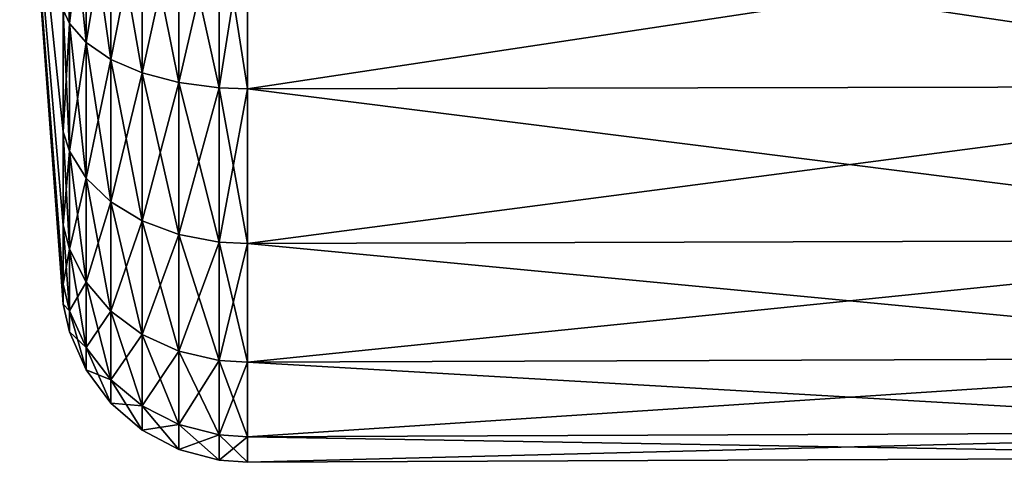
# Model space of a CAD drawing. Extents: x -0.145 to 0.145, y -0.548 to -0.002.
# Tile 38 of 256: x -0.145 to -0.113, y -0.122 to -0.108. Entities that reach past the tile are written whole.
import ezdxf

# ---------------------------------------------------------------- set-up
doc = ezdxf.new("R2010")
doc.units = 0
doc.layers.add('mesh', color=7, linetype='CONTINUOUS')

msp = doc.modelspace()

# ---------------------------------------------------------------- meshes
at = {"layer": 'mesh'}
mesh = msp.add_polyface(dxfattribs=at)
corners = [(-0.144961, -0.097908, -0.548016), (-0.143558, -0.114349, -0.53845), (-0.143558, -0.116252, -0.543044), (-0.143558, -0.111321, -0.534504), (-0.143558, -0.116252, -0.552906), (-0.143558, -0.114349, -0.557501), (-0.138511, -0.109903, -0.568851), (-0.137596, -0.109936, -0.568908), (-0.138511, -0.104089, -0.571259), (-0.138511, -0.114895, -0.56502), (-0.137596, -0.114942, -0.565067), (-0.138511, -0.109903, -0.527099), (-0.137596, -0.109936, -0.527042), (-0.138511, -0.114895, -0.53093), (-0.138511, -0.104089, -0.524691), (-0.137596, -0.104106, -0.524627), (-0.143354, -0.111954, -0.562079), (-0.143558, -0.107376, -0.564474), (-0.143558, -0.111321, -0.561446), (-0.143354, -0.107823, -0.565248), (-0.143354, -0.107823, -0.530702), (-0.143558, -0.107376, -0.531476), (-0.143354, -0.111954, -0.533872), (-0.142816, -0.108438, -0.566314), (-0.142816, -0.112824, -0.562949), (-0.142816, -0.112824, -0.533001), (-0.142816, -0.108438, -0.529636), (-0.143354, -0.103012, -0.528709), (-0.142017, -0.108979, -0.56725), (-0.142017, -0.113588, -0.563713), (-0.142017, -0.113588, -0.532237), (-0.142017, -0.108979, -0.5287), (-0.142816, -0.103331, -0.52752), (-0.140998, -0.109416, -0.568008), (-0.140998, -0.114207, -0.564332), (-0.140998, -0.109416, -0.527942), (-0.140998, -0.114207, -0.531618), (-0.142017, -0.103611, -0.526477), (-0.139809, -0.10973, -0.568551), (-0.139809, -0.103999, -0.570924), (-0.139809, -0.11465, -0.564775), (-0.139809, -0.10973, -0.527399), (-0.139809, -0.11465, -0.531175), (-0.140998, -0.103837, -0.525631), (-0.139809, -0.103999, -0.525026), (-0.143558, -0.116901, -0.547975)]
mesh.append_faces([[corners[k] for k in face] for face in [(0, 1, 2, 2), (0, 3, 1, 1), (0, 4, 5, 5), (6, 7, 8, 8), (9, 10, 6, 6), (11, 12, 13, 13), (14, 15, 11, 11), (16, 17, 18, 18), (19, 17, 16, 16), (20, 3, 21, 21), (22, 3, 20, 20), (22, 1, 3, 3), (16, 23, 19, 19), (16, 24, 23, 23), (20, 25, 22, 22), (20, 26, 25, 25), (27, 26, 20, 20), (24, 28, 23, 23), (24, 29, 28, 28), (26, 30, 25, 25), (26, 31, 30, 30), (32, 31, 26, 26), (29, 33, 28, 28), (29, 34, 33, 33), (31, 35, 36, 36), (37, 35, 31, 31), (33, 38, 39, 39), (34, 38, 33, 33), (34, 40, 38, 38), (35, 41, 42, 42), (43, 41, 35, 35), (43, 44, 41, 41), (38, 6, 8, 8), (40, 6, 38, 38), (40, 9, 6, 6), (41, 11, 13, 13), (44, 11, 41, 41), (44, 14, 11, 11), (0, 2, 45, 45), (0, 45, 4, 4)]])
mesh = msp.add_polyface(dxfattribs=at)
corners = [(-0.13851, -0.103627, -0.524585), (-0.137719, -0.103393, -0.524403), (-0.137715, -0.103713, -0.524526), (-0.138598, -0.1033, -0.524489), (-0.139443, -0.10303, -0.524638), (-0.139614, -0.103283, -0.524771), (-0.14022, -0.102578, -0.524855), (-0.140315, -0.10283, -0.52499), (-0.139374, -0.102718, -0.524474), (-0.138564, -0.102969, -0.524334), (-0.143558, -0.107376, -0.531476), (-0.143558, -0.111321, -0.534504), (-0.144961, -0.097908, -0.548016), (-0.143558, -0.102781, -0.529573), (-0.143558, -0.111321, -0.561446), (-0.143558, -0.107376, -0.564474), (-0.143558, -0.114349, -0.557501), (-0.140998, -0.103837, -0.525631), (-0.140493, -0.102715, -0.525045), (-0.138511, -0.104089, -0.524691), (-0.143354, -0.107823, -0.565248), (-0.143558, -0.102781, -0.566377), (-0.143354, -0.103012, -0.567241), (-0.143354, -0.107823, -0.530702), (-0.143354, -0.103012, -0.528709), (-0.142816, -0.103331, -0.56843), (-0.142816, -0.108438, -0.566314), (-0.142816, -0.103331, -0.52752), (-0.142816, -0.108438, -0.529636), (-0.142017, -0.103611, -0.569473), (-0.142017, -0.108979, -0.56725), (-0.142017, -0.103611, -0.526477), (-0.142017, -0.108979, -0.5287), (-0.140998, -0.103837, -0.570319), (-0.140998, -0.109416, -0.568008), (-0.140998, -0.109416, -0.527942), (-0.14099, -0.10218, -0.525268), (-0.139809, -0.103999, -0.570924), (-0.139809, -0.103999, -0.525026), (-0.139809, -0.10973, -0.568551), (-0.138511, -0.104089, -0.571259), (-0.138692, -0.103608, -0.524598), (-0.138538, -0.102654, -0.524137), (-0.137723, -0.103049, -0.52427)]
mesh.append_faces([[corners[k] for k in face] for face in [(0, 1, 2, 2), (0, 3, 1, 1), (4, 5, 6, 6), (5, 7, 6, 6), (8, 3, 4, 4), (9, 3, 8, 8), (9, 1, 3, 3), (10, 11, 12, 12), (12, 13, 10, 10), (12, 14, 15, 15), (16, 14, 12, 12), (17, 18, 7, 7), (0, 2, 19, 19), (20, 21, 15, 15), (22, 21, 20, 20), (23, 10, 24, 24), (10, 13, 24, 24), (20, 25, 22, 22), (20, 26, 25, 25), (24, 27, 28, 28), (26, 29, 25, 25), (26, 30, 29, 29), (27, 31, 32, 32), (30, 33, 29, 29), (30, 34, 33, 33), (31, 17, 35, 35), (36, 17, 31, 31), (36, 18, 17, 17), (34, 37, 33, 33), (7, 38, 17, 17), (7, 5, 38, 38), (39, 40, 37, 37), (4, 41, 5, 5), (3, 41, 4, 4), (0, 41, 3, 3), (42, 43, 9, 9), (43, 1, 9, 9), (38, 5, 41, 41), (41, 0, 19, 19), (41, 19, 38, 38)]])
mesh = msp.add_polyface(dxfattribs=at)
corners = [(-0.138511, -0.104089, -0.571259), (-0.137596, -0.109936, -0.568908), (-0.137596, -0.104106, -0.571323), (-0.138511, -0.109903, -0.568851), (-0.137596, -0.114942, -0.565067), (-0.138511, -0.114895, -0.56502), (-0.137596, -0.118783, -0.560061), (-0.138511, -0.118726, -0.560028), (-0.137596, -0.121198, -0.554231), (-0.138511, -0.121134, -0.554214), (-0.137596, -0.122022, -0.547975), (-0.138511, -0.121956, -0.547975), (-0.137596, -0.121198, -0.541719), (-0.138511, -0.121134, -0.541736), (-0.137596, -0.118783, -0.535889), (-0.138511, -0.118726, -0.535922), (-0.137596, -0.114942, -0.530883), (-0.138511, -0.114895, -0.53093), (-0.137596, -0.109936, -0.527042), (-0.138511, -0.109903, -0.527099), (-0.137596, -0.104106, -0.524627), (-0.138511, -0.104089, -0.524691), (-0.137715, -0.103713, -0.524526), (-0.123313, -0.103718, -0.524591), (-0.123774, -0.103732, -0.524592), (-0.123773, -0.1034, -0.524463), (-0.119542, -0.101717, -0.524169), (-0.120341, -0.102791, -0.524391), (-0.121744, -0.103422, -0.524525), (-0.098759, -0.104062, -0.524791), (-0.098759, -0.109851, -0.568762), (-0.098759, -0.114822, -0.564947), (-0.098759, -0.118637, -0.559976), (-0.098759, -0.121035, -0.554187), (-0.098759, -0.121852, -0.547975), (-0.098759, -0.121035, -0.541763), (-0.098759, -0.118637, -0.535974), (-0.098759, -0.114822, -0.531003), (-0.098759, -0.109851, -0.527189), (-0.137596, -0.103713, -0.524525), (-0.137719, -0.103393, -0.524403), (-0.137723, -0.103049, -0.52427), (-0.137594, -0.103038, -0.524265), (-0.137735, -0.102427, -0.523839), (-0.123772, -0.103055, -0.524329), (-0.137591, -0.102426, -0.523838), (-0.121606, -0.102634, -0.524248), (-0.12377, -0.102748, -0.524115)]
mesh.append_faces([[corners[k] for k in face] for face in [(0, 1, 2, 2), (3, 4, 1, 1), (5, 6, 4, 4), (7, 8, 6, 6), (9, 10, 8, 8), (11, 12, 10, 10), (13, 14, 12, 12), (15, 16, 14, 14), (17, 18, 16, 16), (19, 20, 18, 18), (21, 22, 20, 20), (23, 24, 25, 25), (26, 27, 28, 28), (26, 23, 25, 25), (29, 28, 27, 27), (29, 23, 28, 28), (24, 23, 29, 29), (1, 30, 2, 2), (4, 31, 1, 1), (6, 32, 4, 4), (8, 33, 6, 6), (10, 34, 8, 8), (12, 35, 10, 10), (14, 36, 12, 12), (16, 37, 14, 14), (18, 38, 16, 16), (20, 29, 18, 18), (20, 24, 29, 29), (39, 24, 20, 20), (39, 22, 40, 40), (41, 39, 40, 40), (41, 42, 39, 39), (43, 42, 41, 41), (39, 25, 24, 24), (39, 44, 25, 25), (42, 44, 39, 39), (45, 44, 42, 42), (39, 20, 22, 22), (46, 25, 44, 44), (46, 44, 47, 47)]])
mesh = msp.add_polyface(dxfattribs=at)
corners = [(-0.098453, -0.118545, -0.559923), (-0.098558, -0.118599, -0.559955), (-0.098558, -0.120993, -0.554176), (-0.098453, -0.114747, -0.564872), (-0.098558, -0.114792, -0.564917), (-0.098453, -0.109798, -0.568669), (-0.098558, -0.10983, -0.568724), (-0.098453, -0.109798, -0.527281), (-0.098558, -0.10983, -0.527226), (-0.098558, -0.104051, -0.524832), (-0.098453, -0.114747, -0.531078), (-0.098558, -0.114792, -0.531033), (-0.098453, -0.118545, -0.536027), (-0.098558, -0.118599, -0.535996), (-0.120341, -0.102791, -0.524391), (-0.119269, -0.101959, -0.524237), (-0.098759, -0.104062, -0.524791), (-0.137596, -0.104106, -0.571323), (-0.098759, -0.109851, -0.568762), (-0.098759, -0.104062, -0.571159), (-0.137596, -0.109936, -0.568908), (-0.098759, -0.114822, -0.564947), (-0.137596, -0.114942, -0.565067), (-0.098759, -0.118637, -0.559976), (-0.137596, -0.118783, -0.560061), (-0.098759, -0.121035, -0.554187), (-0.137596, -0.121198, -0.554231), (-0.098759, -0.121852, -0.547975), (-0.137596, -0.122022, -0.547975), (-0.098759, -0.121035, -0.541763), (-0.137596, -0.121198, -0.541719), (-0.098759, -0.118637, -0.535974), (-0.137596, -0.118783, -0.535889), (-0.098759, -0.114822, -0.531003), (-0.137596, -0.114942, -0.530883), (-0.098759, -0.109851, -0.527189), (-0.137596, -0.109936, -0.527042), (-0.098366, -0.120848, -0.554137), (-0.098558, -0.121809, -0.547975), (-0.098366, -0.104012, -0.570973), (-0.098558, -0.104051, -0.571118), (-0.098366, -0.120848, -0.541813), (-0.098558, -0.120993, -0.541774)]
mesh.append_faces([[corners[k] for k in face] for face in [(0, 1, 2, 2), (3, 4, 1, 1), (5, 6, 4, 4), (7, 8, 9, 9), (10, 11, 8, 8), (12, 13, 11, 11), (14, 15, 16, 16), (17, 18, 19, 19), (20, 21, 18, 18), (22, 23, 21, 21), (24, 25, 23, 23), (26, 27, 25, 25), (28, 29, 27, 27), (30, 31, 29, 29), (32, 33, 31, 31), (34, 35, 33, 33), (36, 16, 35, 35), (37, 2, 38, 38), (39, 40, 6, 6), (41, 42, 13, 13), (2, 27, 38, 38), (2, 25, 27, 27), (1, 25, 2, 2), (1, 23, 25, 25), (4, 23, 1, 1), (4, 21, 23, 23), (6, 21, 4, 4), (6, 18, 21, 21), (40, 18, 6, 6), (40, 19, 18, 18), (8, 16, 9, 9), (8, 35, 16, 16), (11, 35, 8, 8), (11, 33, 35, 35), (13, 33, 11, 11), (13, 31, 33, 33), (42, 31, 13, 13), (42, 29, 31, 31), (38, 29, 42, 42), (38, 27, 29, 29)]])
mesh = msp.add_polyface(dxfattribs=at)
corners = [(-0.138511, -0.118726, -0.560028), (-0.137596, -0.118783, -0.560061), (-0.138511, -0.114895, -0.56502), (-0.138511, -0.114895, -0.53093), (-0.137596, -0.114942, -0.530883), (-0.138511, -0.118726, -0.535922), (-0.143354, -0.115123, -0.557948), (-0.143558, -0.114349, -0.557501), (-0.143354, -0.117116, -0.553137), (-0.143558, -0.111321, -0.561446), (-0.143354, -0.111954, -0.562079), (-0.143354, -0.115123, -0.538002), (-0.143558, -0.114349, -0.53845), (-0.143354, -0.111954, -0.533872), (-0.143558, -0.116252, -0.543044), (-0.143354, -0.117116, -0.542813), (-0.143558, -0.116252, -0.552906), (-0.142816, -0.112824, -0.562949), (-0.142816, -0.116189, -0.558563), (-0.142816, -0.118305, -0.553456), (-0.142816, -0.118305, -0.542494), (-0.142816, -0.116189, -0.537387), (-0.142816, -0.112824, -0.533001), (-0.142017, -0.113588, -0.563713), (-0.142017, -0.117125, -0.559103), (-0.142017, -0.117125, -0.536847), (-0.142017, -0.113588, -0.532237), (-0.140998, -0.114207, -0.564332), (-0.140998, -0.117883, -0.559541), (-0.140998, -0.117883, -0.536409), (-0.140998, -0.114207, -0.531618), (-0.142017, -0.108979, -0.5287), (-0.139809, -0.11465, -0.564775), (-0.139809, -0.118426, -0.559855), (-0.139809, -0.118426, -0.536096), (-0.139809, -0.11465, -0.531175), (-0.140998, -0.109416, -0.527942), (-0.139809, -0.10973, -0.527399), (-0.143558, -0.116901, -0.547975), (-0.143354, -0.117796, -0.547975)]
mesh.append_faces([[corners[k] for k in face] for face in [(0, 1, 2, 2), (3, 4, 5, 5), (6, 7, 8, 8), (6, 9, 7, 7), (10, 9, 6, 6), (11, 12, 13, 13), (11, 14, 12, 12), (15, 14, 11, 11), (7, 16, 8, 8), (6, 17, 10, 10), (6, 18, 17, 17), (8, 18, 6, 6), (8, 19, 18, 18), (11, 20, 15, 15), (11, 21, 20, 20), (13, 21, 11, 11), (13, 22, 21, 21), (18, 23, 17, 17), (18, 24, 23, 23), (19, 24, 18, 18), (22, 25, 21, 21), (22, 26, 25, 25), (24, 27, 23, 23), (24, 28, 27, 27), (26, 29, 25, 25), (26, 30, 29, 29), (31, 30, 26, 26), (28, 32, 27, 27), (28, 33, 32, 32), (30, 34, 29, 29), (30, 35, 34, 34), (36, 35, 30, 30), (33, 2, 32, 32), (33, 0, 2, 2), (35, 3, 5, 5), (37, 3, 35, 35), (15, 38, 14, 14), (39, 38, 15, 15), (8, 38, 39, 39), (8, 16, 38, 38)]])
mesh = msp.add_polyface(dxfattribs=at)
corners = [(-0.138511, -0.121134, -0.554214), (-0.137596, -0.121198, -0.554231), (-0.138511, -0.118726, -0.560028), (-0.138511, -0.121956, -0.547975), (-0.137596, -0.122022, -0.547975), (-0.138511, -0.121134, -0.541736), (-0.137596, -0.121198, -0.541719), (-0.138511, -0.118726, -0.535922), (-0.137596, -0.118783, -0.535889), (-0.143354, -0.117796, -0.547975), (-0.142816, -0.118305, -0.553456), (-0.143354, -0.117116, -0.553137), (-0.142816, -0.119027, -0.547975), (-0.143354, -0.117116, -0.542813), (-0.142816, -0.118305, -0.542494), (-0.142017, -0.119349, -0.553735), (-0.142017, -0.117125, -0.559103), (-0.142017, -0.120107, -0.547975), (-0.142017, -0.119349, -0.542215), (-0.142816, -0.116189, -0.537387), (-0.142017, -0.117125, -0.536847), (-0.140998, -0.117883, -0.559541), (-0.140998, -0.120194, -0.553962), (-0.140998, -0.120982, -0.547975), (-0.140998, -0.120194, -0.541988), (-0.140998, -0.117883, -0.536409), (-0.139809, -0.118426, -0.559855), (-0.139809, -0.1208, -0.554124), (-0.139809, -0.121609, -0.547975), (-0.139809, -0.1208, -0.541826), (-0.139809, -0.118426, -0.536096), (-0.139809, -0.11465, -0.531175)]
mesh.append_faces([[corners[k] for k in face] for face in [(0, 1, 2, 2), (3, 4, 0, 0), (5, 6, 3, 3), (7, 8, 5, 5), (9, 10, 11, 11), (9, 12, 10, 10), (13, 12, 9, 9), (13, 14, 12, 12), (10, 15, 16, 16), (12, 15, 10, 10), (12, 17, 15, 15), (14, 17, 12, 12), (14, 18, 17, 17), (19, 18, 14, 14), (19, 20, 18, 18), (15, 21, 16, 16), (15, 22, 21, 21), (17, 22, 15, 15), (17, 23, 22, 22), (18, 23, 17, 17), (18, 24, 23, 23), (20, 24, 18, 18), (20, 25, 24, 24), (22, 26, 21, 21), (22, 27, 26, 26), (23, 27, 22, 22), (23, 28, 27, 27), (24, 28, 23, 23), (24, 29, 28, 28), (25, 29, 24, 24), (25, 30, 29, 29), (27, 2, 26, 26), (27, 0, 2, 2), (28, 0, 27, 27), (28, 3, 0, 0), (29, 3, 28, 28), (29, 5, 3, 3), (30, 5, 29, 29), (30, 7, 5, 5), (31, 7, 30, 30)]])

doc.saveas('drawing.dxf')
